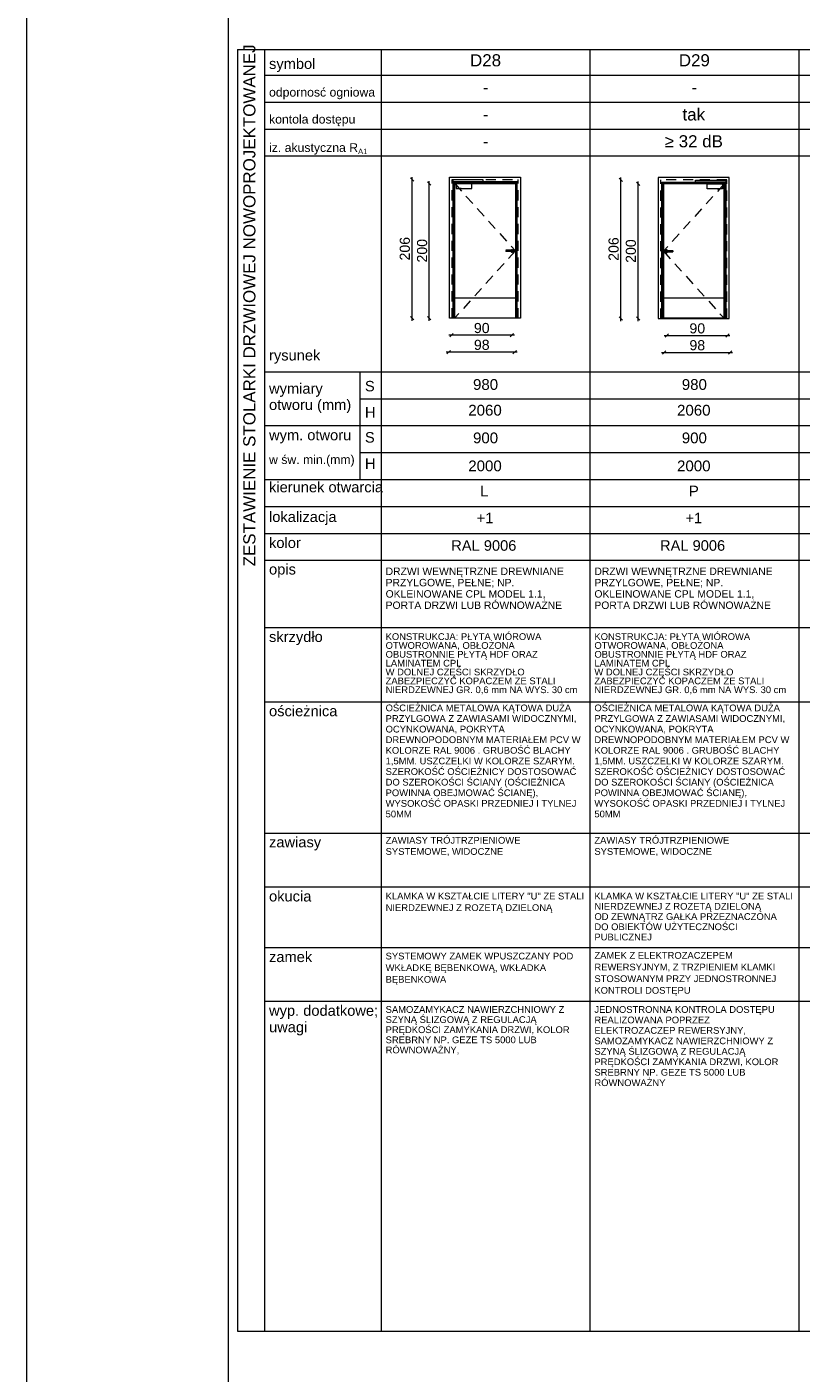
# Paper-space layout 'A-57 ZESTAWIENIE STOLARKI PROJEKTOWANEJ' of a CAD drawing. Header units: millimetres. Extents: x 0 to 900, y 0 to 1010.
# Tile 31 of 63: x 0 to 115, y 605 to 805. Entities that reach past the tile are written whole.
import ezdxf
from ezdxf.xclip import XClip

# ---------------------------------------------------------------- set-up
doc = ezdxf.new("R2010")
doc.units = ezdxf.units.MM
doc.header["$MEASUREMENT"] = 0
doc.header["$XCLIPFRAME"] = 0
doc.linetypes.add('LINIE_3', pattern=[25, 15, -10])
doc.linetypes.add('Przer. długie kreski', pattern=[2.5, 1.5, -1])
doc.layers.add('0_Nr_pióra__1', color=7, linetype='Continuous', lineweight=20)
doc.layers.add('A_Arkusz_Nr_pióra__1', color=7, linetype='Continuous', lineweight=20)
for name, color, linetype, lineweight, true_color in [('0_Nr_pióra__30', 7, 'Continuous', 5, 0x878787), ('0_Nr_pióra__7', 7, 'Continuous', 18, 0x171717), ('0_Nr_pióra__8', 7, 'Continuous', 13, 0x4c4c4c), ('0_Nr_pióra__94', 7, 'Continuous', 5, 0x3b3b3b)]:
    doc.layers.add(name, color=color, linetype=linetype, lineweight=lineweight, true_color=true_color)
doc.layers.add('A_podrys', color=7, linetype='Continuous')
doc.styles.add('STYL_AUTOMATYCZNY_1', font='arial.ttf')

# ---------------------------------------------------------------- blocks, each defined once
blk = doc.blocks.new('Rysunek_1_1', base_point=(-2089.9, -1946.74))
at = {"layer": '0_Nr_pióra__1', "color": 7, "linetype": 'Continuous', "lineweight": 20}
for p, q in [((57.43, 782.16), (56.93, 782.66)), ((57.18, 782.41), (57.18, 782.78)), ((57.18, 761.81), (57.18, 782.41)), ((59.99, 781.56), (59.49, 782.06)), ((59.74, 781.81), (59.74, 782.18)), ((59.74, 761.81), (59.74, 781.81)), ((88.43, 782.11), (87.93, 782.61)), ((88.18, 782.36), (88.18, 782.73)), ((88.18, 761.76), (88.18, 782.36)), ((90.99, 781.51), (90.49, 782.01)), ((90.74, 781.76), (90.74, 782.13)), ((90.74, 761.76), (90.74, 781.76)), ((56.93, 762.06), (57.43, 761.56)), ((57.18, 761.43), (57.18, 761.81)), ((59.49, 762.06), (59.99, 761.56)), ((59.74, 761.43), (59.74, 761.81)), ((87.93, 762.01), (88.43, 761.51)), ((88.18, 761.38), (88.18, 761.76)), ((90.49, 762.01), (90.99, 761.51)), ((90.74, 761.38), (90.74, 761.76)), ((63.02, 759.29), (62.64, 759.29)), ((63.27, 759.54), (62.77, 759.04)), ((72.02, 759.29), (63.02, 759.29)), ((71.77, 759.04), (72.27, 759.54)), ((72.39, 759.29), (72.02, 759.29)), ((94.64, 759.24), (95.02, 759.24)), ((95.27, 759.49), (94.77, 758.99)), ((95.02, 759.24), (104.02, 759.24)), ((103.77, 758.99), (104.27, 759.49)), ((104.02, 759.24), (104.39, 759.24)), ((62.62, 756.79), (62.24, 756.79)), ((62.87, 757.04), (62.37, 756.54)), ((72.42, 756.79), (62.62, 756.79)), ((72.17, 756.54), (72.67, 757.04)), ((72.79, 756.79), (72.42, 756.79)), ((94.24, 756.74), (94.62, 756.74)), ((94.87, 756.99), (94.37, 756.49)), ((94.62, 756.74), (104.42, 756.74)), ((104.17, 756.49), (104.67, 756.99)), ((104.42, 756.74), (104.79, 756.74))]:
    blk.add_line(p, q, dxfattribs=at)
at = {"layer": '0_Nr_pióra__30', "color": 252, "linetype": 'Continuous', "lineweight": 5, "true_color": 0x878787}
for p, q in [((62.75, 761.81), (62.75, 782.78)), ((62.75, 782.78), (73.29, 782.78)), ((63.25, 782.08), (63.25, 761.81)), ((72.79, 782.08), (63.25, 782.08)), ((63.37, 781.96), (63.37, 761.81)), ((72.67, 781.96), (63.37, 781.96)), ((63.52, 761.81), (63.52, 781.81)), ((63.52, 781.81), (72.52, 781.81)), ((72.52, 781.81), (72.52, 761.81)), ((72.67, 761.81), (72.67, 781.96)), ((72.79, 761.81), (72.79, 782.08)), ((73.29, 782.78), (73.29, 761.81)), ((93.75, 782.73), (93.75, 761.76)), ((104.29, 782.73), (93.75, 782.73)), ((94.25, 761.76), (94.25, 782.03)), ((94.25, 782.03), (103.79, 782.03)), ((94.37, 761.76), (94.37, 781.91)), ((94.37, 781.91), (103.67, 781.91)), ((94.52, 781.76), (94.52, 761.76)), ((103.52, 781.76), (94.52, 781.76)), ((103.52, 761.76), (103.52, 781.76)), ((103.67, 781.91), (103.67, 761.76)), ((103.79, 782.03), (103.79, 761.76)), ((104.29, 761.76), (104.29, 782.73)), ((71.1, 771.88), (71.09, 771.81)), ((71.09, 771.81), (71.1, 771.74)), ((72.14, 771.91), (71.13, 771.91)), ((71.89, 771.91), (71.9, 771.94)), ((71.9, 771.94), (72, 772.04)), ((71.96, 771.88), (71.94, 771.81)), ((71.94, 771.81), (71.96, 771.74)), ((71.98, 771.88), (71.95, 771.81)), ((71.95, 771.81), (71.98, 771.74)), ((72.04, 771.91), (71.96, 771.88)), ((71.96, 771.74), (72.04, 771.71)), ((72, 772.04), (72.14, 772.08)), ((72.03, 771.88), (72.01, 771.81)), ((72.01, 771.81), (72.03, 771.74)), ((72.07, 771.88), (72.08, 771.81)), ((72.08, 771.81), (72.07, 771.74)), ((72.14, 772.08), (72.27, 772.04)), ((72.14, 771.91), (72.21, 771.88)), ((72.14, 771.88), (72.16, 771.81)), ((72.16, 771.81), (72.14, 771.74)), ((72.21, 771.74), (72.14, 771.71)), ((72.19, 771.88), (72.22, 771.81)), ((72.22, 771.81), (72.19, 771.74)), ((72.21, 771.88), (72.24, 771.81)), ((72.24, 771.81), (72.21, 771.74)), ((72.27, 772.04), (72.37, 771.94)), ((72.37, 771.94), (72.41, 771.81)), ((72.41, 771.81), (72.37, 771.67)), ((94.66, 771.89), (94.63, 771.76)), ((94.63, 771.76), (94.66, 771.62)), ((94.76, 771.99), (94.66, 771.89)), ((94.9, 772.03), (94.76, 771.99)), ((94.82, 771.83), (94.8, 771.76)), ((94.8, 771.76), (94.82, 771.69)), ((94.84, 771.83), (94.81, 771.76)), ((94.81, 771.76), (94.84, 771.69)), ((94.9, 771.86), (94.82, 771.83)), ((94.89, 771.83), (94.87, 771.76)), ((94.87, 771.76), (94.89, 771.69)), ((95.03, 771.99), (94.9, 772.03)), ((94.9, 771.86), (95.9, 771.86)), ((94.96, 771.83), (94.95, 771.76)), ((94.95, 771.76), (94.96, 771.69)), ((95, 771.86), (95.07, 771.83)), ((95, 771.83), (95.02, 771.76)), ((95.02, 771.76), (95, 771.69)), ((95.13, 771.89), (95.03, 771.99)), ((95.05, 771.83), (95.08, 771.76)), ((95.08, 771.76), (95.05, 771.69)), ((95.07, 771.83), (95.1, 771.76)), ((95.1, 771.76), (95.07, 771.69)), ((95.14, 771.86), (95.13, 771.89)), ((95.93, 771.83), (95.94, 771.76)), ((95.94, 771.76), (95.93, 771.69)), ((72.14, 771.71), (71.13, 771.71)), ((71.9, 771.67), (71.89, 771.71)), ((72, 771.58), (71.9, 771.67)), ((72.14, 771.54), (72, 771.58)), ((72.27, 771.58), (72.14, 771.54)), ((72.37, 771.67), (72.27, 771.58)), ((94.66, 771.62), (94.76, 771.53)), ((94.76, 771.53), (94.9, 771.49)), ((94.82, 771.69), (94.9, 771.66)), ((94.9, 771.66), (95.9, 771.66)), ((94.9, 771.49), (95.03, 771.53)), ((95.07, 771.69), (95, 771.66)), ((95.03, 771.53), (95.13, 771.62)), ((95.13, 771.62), (95.14, 771.66)), ((63.52, 764.86), (72.52, 764.86)), ((103.52, 764.81), (94.52, 764.81)), ((73.29, 761.81), (62.75, 761.81)), ((63.52, 761.86), (72.52, 761.86)), ((93.75, 761.76), (104.29, 761.76)), ((103.52, 761.81), (94.52, 761.81))]:
    blk.add_line(p, q, dxfattribs=at)
at = {"layer": '0_Nr_pióra__30', "color": 252, "linetype": 'Przer. długie kreski', "lineweight": 5, "true_color": 0x878787}
for p, q in [((63.12, 761.81), (63.12, 782.41)), ((63.12, 782.41), (72.92, 782.41)), ((63.52, 781.81), (72.52, 771.81)), ((72.92, 761.81), (72.92, 782.41)), ((94.12, 761.76), (94.12, 782.36)), ((103.92, 782.36), (94.12, 782.36)), ((103.52, 781.76), (94.52, 771.76)), ((103.92, 761.76), (103.92, 782.36)), ((72.52, 771.81), (63.52, 761.86)), ((94.52, 771.76), (103.52, 761.81))]:
    blk.add_line(p, q, dxfattribs=at)
at = {"layer": '0_Nr_pióra__8', "color": 251, "linetype": 'LINIE_3', "lineweight": 13, "true_color": 0x4c4c4c, "flags": 128}
for points in [[(67.75, 782.08), (67.75, 782.38), (63.25, 782.38), (63.25, 782.08)], [(66.05, 781.81), (63.74, 781.81), (63.74, 781.09), (66.05, 781.09)], [(64.34, 781.83), (64.34, 782.02), (67.15, 782.02), (67.15, 782.06), (67.26, 782.06), (67.26, 781.92), (64.43, 781.92), (64.43, 781.83)], [(64.43, 781.83), (64.35, 781.83), (64.35, 781.81), (64.43, 781.81)], [(67.16, 782.06), (67.25, 782.06), (67.25, 782.08), (67.16, 782.08)], [(99.29, 782.03), (99.29, 782.33), (103.79, 782.33), (103.79, 782.03)], [(102.69, 781.78), (102.69, 781.97), (99.88, 781.97), (99.88, 782.01), (99.77, 782.01), (99.77, 781.87), (102.6, 781.87), (102.6, 781.78)], [(99.87, 782.01), (99.78, 782.01), (99.78, 782.03), (99.87, 782.03)], [(100.98, 781.76), (103.29, 781.76), (103.29, 781.04), (100.98, 781.04)], [(102.6, 781.78), (102.68, 781.78), (102.68, 781.76), (102.6, 781.76)]]:
    blk.add_lwpolyline(points, close=True, dxfattribs=at)
for points in [[(64.49, 781.09), (64.22, 781.09), (64.22, 781.06, 0.458316), (64.49, 781.06)], [(102.54, 781.04), (102.81, 781.04), (102.81, 781.01, -0.458316), (102.54, 781.01)]]:
    blk.add_lwpolyline(points, format="xyb", close=True, dxfattribs=at)
at = {"layer": '0_Nr_pióra__94', "color": 250, "linetype": 'Continuous', "lineweight": 5, "true_color": 0x3b3b3b}
for p, q in [((31.27, 801.75), (52.6, 801.75)), ((31.27, 801.75), (31.27, 611.36)), ((35.27, 801.75), (35.27, 611.36)), ((52.6, 801.75), (887.6, 801.75)), ((52.6, 801.75), (52.6, 611.36)), ((83.6, 801.75), (83.6, 611.36)), ((114.6, 801.75), (114.6, 611.36)), ((50.6, 797.86), (35.27, 797.86)), ((887.6, 797.86), (50.6, 797.86)), ((50.6, 793.86), (35.27, 793.86)), ((887.6, 793.86), (50.6, 793.86)), ((50.6, 789.86), (35.27, 789.86)), ((887.6, 789.86), (50.6, 789.86)), ((50.6, 785.86), (35.27, 785.86)), ((887.6, 785.86), (50.6, 785.86)), ((35.27, 753.86), (52.6, 753.86)), ((49.45, 753.86), (49.45, 737.86)), ((52.6, 753.86), (887.6, 753.86)), ((49.45, 749.86), (887.6, 749.86)), ((35.27, 745.86), (52.6, 745.86)), ((52.6, 745.86), (887.6, 745.86)), ((49.45, 741.86), (887.6, 741.86)), ((35.27, 737.86), (52.6, 737.86)), ((52.6, 737.86), (887.6, 737.86)), ((35.27, 733.86), (889.6, 733.86)), ((35.27, 729.86), (50.6, 729.86)), ((50.6, 729.86), (887.6, 729.86)), ((35.27, 725.86), (52.6, 725.86)), ((52.6, 725.86), (887.6, 725.86)), ((35.27, 715.86), (52.6, 715.86)), ((52.6, 715.86), (887.6, 715.86)), ((35.27, 704.86), (889.6, 704.86)), ((35.27, 685.36), (889.6, 685.36)), ((35.27, 677.36), (52.6, 677.36)), ((52.6, 677.36), (887.6, 677.36)), ((35.27, 668.36), (52.6, 668.36)), ((52.6, 668.36), (887.6, 668.36)), ((35.27, 660.36), (52.6, 660.36)), ((52.6, 660.36), (887.6, 660.36)), ((31.27, 611.36), (889.6, 611.36))]:
    blk.add_line(p, q, dxfattribs=at)
at = {"layer": '0_Nr_pióra__1', "color": 7, "linetype": 'Continuous', "lineweight": 20, "char_height": 1.5, "width": 3.4323, "attachment_point": 7, "rotation": 90, "style": 'STYL_AUTOMATYCZNY_1'}
for s, insert in [('\\A1;{\\pql;\\fArial|b0|i0|c238|p0;\\W1.000000;206}', (56.88, 770.39)), ('\\A1;{\\pql;\\fArial|b0|i0|c238|p0;\\W1.000000;200}', (59.44, 770.09)), ('\\A1;{\\pql;\\fArial|b0|i0|c238|p0;\\W1.000000;206}', (87.88, 770.34)), ('\\A1;{\\pql;\\fArial|b0|i0|c238|p0;\\W1.000000;200}', (90.44, 770.04))]:
    blk.add_mtext(s, dxfattribs=dict(at, insert=insert))
at = {"layer": '0_Nr_pióra__1', "color": 7, "linetype": 'Continuous', "lineweight": 20, "char_height": 1.5, "width": 2.2882, "attachment_point": 7, "style": 'STYL_AUTOMATYCZNY_1'}
for s, insert in [('\\A1;{\\pql;\\fArial|b0|i0|c238|p0;\\W1.000000;90}', (66.37, 759.59)), ('\\A1;{\\pql;\\fArial|b0|i0|c238|p0;\\W1.000000;90}', (98.37, 759.54)), ('\\A1;{\\pql;\\fArial|b0|i0|c238|p0;\\W1.000000;98}', (66.37, 757.09)), ('\\A1;{\\pql;\\fArial|b0|i0|c238|p0;\\W1.000000;98}', (98.37, 757.04))]:
    blk.add_mtext(s, dxfattribs=dict(at, insert=insert))
at = {"layer": '0_Nr_pióra__7', "color": 250, "linetype": 'Continuous', "lineweight": 18, "true_color": 0x171717, "style": 'STYL_AUTOMATYCZNY_1'}
for s, insert, char_height, attachment_point in [('\\A1;{\\pql;\\fArial|b0|i0|c238|p0;\\W1.000000;symbol}', (35.95, 798.37), 1.5567, 7), ('\\A1;{\\pqc;\\fArial|b0|i0|c238|p0;\\W1.000000;D28}', (68.1, 799.2), 1.8, 8), ('\\A1;{\\pqc;\\fArial|b0|i0|c238|p0;\\W1.000000;D29}', (99.1, 799.2), 1.8, 8), ('\\A1;{\\pql;\\fArial|b0|i0|c238|p0;\\W1.000000;odpornosć ogniowa}', (35.95, 794.34), 1.3, 7), ('\\A1;{\\pqc;\\fArial|b0|i0|c238|p0;\\W1.000000;-}', (68.1, 795.2), 1.8, 8), ('\\A1;{\\pqc;\\fArial|b0|i0|c238|p0;\\W1.000000;-}', (99.1, 795.2), 1.8, 8), ('\\A1;{\\pql;\\fArial|b0|i0|c238|p0;\\W1.000000;kontola dostępu}', (35.95, 790.33), 1.3, 7), ('\\A1;{\\pqc;\\fArial|b0|i0|c238|p0;\\W1.000000;-}', (68.1, 791.19), 1.8, 8), ('\\A1;{\\pqc;\\fArial|b0|i0|c238|p0;\\W1.000000;tak}', (99.02, 791.16), 1.8, 8), ('\\A1;{\\pql;\\fArial|b0|i0|c238|p0;\\W1.000000;iz. akustyczna R\\fArial|b0|i0|c238|p0;\\H0.942857x;\\W1.000000;\\A1{\\H.66x;\\S ^ A1;}}', (35.95, 786.12), 1.3, 7), ('\\A1;{\\pqc;\\fArial|b0|i0|c238|p0;\\W1.000000;-}', (68.1, 787.2), 1.8, 8), ('\\A1;{\\pqc;\\fArial|b0|i0|c238|p0;\\W1.000000;≥ 32 dB}', (99.02, 787.17), 1.8, 8), ('\\A1;{\\pql;\\fArial|b0|i0|c238|p0;\\W1.000000;rysunek}', (35.95, 755.07), 1.5567, 7), ('\\A1;{\\pql;\\fArial|b0|i0|c238|p0;\\W1.000000;S}', (50.19, 750.93), 1.5567, 7), ('\\A1;{\\pqc;\\fArial|b0|i0|c238|p0;\\W1.000000;980}', (68.1, 751.15), 1.6, 8), ('\\A1;{\\pqc;\\fArial|b0|i0|c238|p0;\\W1.000000;980}', (99.1, 751.15), 1.6, 8), ('\\A1;{\\pql;\\fArial|b0|i0|c238|p0;\\W1.000000;H}', (50.19, 747.05), 1.5567, 7), ('\\A1;{\\pqc;\\fArial|b0|i0|c238|p0;\\W1.000000;2060}', (68.02, 747.33), 1.6, 8), ('\\A1;{\\pqc;\\fArial|b0|i0|c238|p0;\\W1.000000;2060}', (99.02, 747.33), 1.6, 8), ('\\A1;{\\pql;\\fArial|b0|i0|c238|p0;\\W1.000000;wym. otworu}', (35.95, 743.22), 1.5567, 7), ('\\A1;{\\pql;\\fArial|b0|i0|c238|p0;\\W1.000000;S}', (50.19, 743.32), 1.5567, 7), ('\\A1;{\\pqc;\\fArial|b0|i0|c238|p0;\\W1.000000;900}', (68.1, 743.22), 1.6, 8), ('\\A1;{\\pqc;\\fArial|b0|i0|c238|p0;\\W1.000000;900}', (99.1, 743.22), 1.6, 8), ('\\A1;{\\pql;\\fArial|b0|i0|c238|p0;\\W1.000000;w św. min.(mm)}', (35.95, 739.78), 1.3, 7), ('\\A1;{\\pql;\\fArial|b0|i0|c238|p0;\\W1.000000;H}', (50.19, 739.44), 1.5567, 7), ('\\A1;{\\pqc;\\fArial|b0|i0|c238|p0;\\W1.000000;2000}', (68.02, 739.06), 1.6, 8), ('\\A1;{\\pqc;\\fArial|b0|i0|c238|p0;\\W1.000000;2000}', (99.02, 739.06), 1.6, 8), ('\\A1;{\\pql;\\fArial|b0|i0|c238|p0;\\W1.000000;kierunek otwarcia}', (35.95, 735.94), 1.5567, 7), ('\\A1;{\\pqc;\\fArial|b0|i0|c238|p0;\\W1.000000;L}', (67.89, 735.35), 1.6, 8), ('\\A1;{\\pqc;\\fArial|b0|i0|c238|p0;\\W1.000000;P}', (99.02, 735.35), 1.6, 8), ('\\A1;{\\pql;\\fArial|b0|i0|c238|p0;\\W1.000000;lokalizacja}', (35.95, 731.08), 1.5567, 7), ('\\A1;{\\pqc;\\fArial|b0|i0|c238|p0;\\W1.000000;+1}', (68.02, 731.36), 1.5567, 8), ('\\A1;{\\pqc;\\fArial|b0|i0|c238|p0;\\W1.000000;+1}', (99.02, 731.36), 1.5567, 8), ('\\A1;{\\pql;\\fArial|b0|i0|c238|p0;\\W1.000000;kolor}', (35.95, 727.67), 1.5567, 7), ('\\A1;{\\pqc;\\fArial|b0|i0|c238|p0;\\W1.000000;RAL 9006}', (67.84, 727.26), 1.5567, 8), ('\\A1;{\\pqc;\\fArial|b0|i0|c238|p0;\\W1.000000;RAL 9006}', (98.84, 727.26), 1.5567, 8), ('\\A1;{\\pql;\\fArial|b0|i0|c238|p0;\\W1.000000;opis}', (35.95, 723.28), 1.5567, 7), ('\\A1;{\\pql;\\fArial|b0|i0|c238|p0;\\W1.000000;skrzydło}', (35.95, 713.26), 1.5567, 7), ('\\A1;{\\pql;\\fArial|b0|i0|c238|p0;\\W1.000000;ościeżnica}', (35.95, 702.68), 1.5567, 7), ('\\A1;{\\pql;\\fArial|b0|i0|c238|p0;\\W1.000000;zawiasy}', (35.95, 682.76), 1.5567, 7), ('\\A1;{\\pql;\\fArial|b0|i0|c238|p0;\\W1.000000;okucia}', (35.95, 675.17), 1.5567, 7), ('\\A1;{\\pql;\\fArial|b0|i0|c238|p0;\\W1.000000;zamek}', (35.95, 666.17), 1.5567, 7)]:
    blk.add_mtext(s, dxfattribs=dict(at, insert=insert, char_height=char_height, attachment_point=attachment_point))
at = {"layer": '0_Nr_pióra__7', "color": 250, "linetype": 'Continuous', "lineweight": 18, "true_color": 0x171717, "insert": (33.95, 724.96), "char_height": 1.8, "attachment_point": 7, "rotation": 90, "style": 'STYL_AUTOMATYCZNY_1'}
blk.add_mtext('\\A1;{\\pql;\\fArial|b0|i0|c238|p0;\\W1.000000;ZESTAWIENIE STOLARKI DRZWIOWEJ NOWOPROJEKTOWANEJ}', dxfattribs=at)
at = {"layer": '0_Nr_pióra__7', "color": 250, "linetype": 'Continuous', "lineweight": 18, "true_color": 0x171717, "char_height": 1.5567, "attachment_point": 7, "style": 'STYL_AUTOMATYCZNY_1'}
for s, insert, line_spacing_factor in [('\\A1;{\\pql;\\fArial|b0|i0|c238|p0;\\W1.000000;wymiary\\P\\pql;\\fArial|b0|i0|c238|p0;\\W1.000000;otworu\\fArial|b0|i0|c238|p0;\\W1.000000; (mm)}', (35.95, 747.72), 0.930913), ('\\A1;{\\pql;\\fArial|b0|i0|c238|p0;\\W1.000000;wyp. dodatkowe;\\P\\pql;\\fArial|b0|i0|c238|p0;\\W1.000000;uwagi}', (35.95, 655.3), 0.940384)]:
    blk.add_mtext(s, dxfattribs=dict(at, insert=insert, line_spacing_factor=line_spacing_factor))
at = {"layer": '0_Nr_pióra__7', "color": 250, "linetype": 'Continuous', "lineweight": 18, "true_color": 0x171717, "width": 29.4591, "attachment_point": 1, "style": 'STYL_AUTOMATYCZNY_1'}
for s, insert, char_height, line_spacing_factor in [('\\A1;{\\pql;\\fArial|b0|i0|c238|p0;\\W1.000000;DRZWI WEWNĘTRZNE DREWNIANE \\fArial|b0|i0|c238|p0;\\W1.000000;PRZYLGOWE, PEŁNE; NP. OKLEINOWANE \\fArial|b0|i0|c238|p0;\\W1.000000;CPL MODEL 1.1,  PORTA DRZWI LUB \\fArial|b0|i0|c238|p0;\\W1.000000;RÓWNOWAŻNE}', (53.26, 724.78), 1.1, 0.916119), ('\\A1;{\\pql;\\fArial|b0|i0|c238|p0;\\W1.000000;DRZWI WEWNĘTRZNE DREWNIANE \\fArial|b0|i0|c238|p0;\\W1.000000;PRZYLGOWE, PEŁNE; NP. OKLEINOWANE \\fArial|b0|i0|c238|p0;\\W1.000000;CPL MODEL 1.1,  PORTA DRZWI LUB \\fArial|b0|i0|c238|p0;\\W1.000000;RÓWNOWAŻNE}', (84.26, 724.78), 1.1, 0.916119), ('\\A1;{\\pql;\\fArial|b0|i0|c238|p0;\\W1.000000;KONSTRUKCJA: PŁYTA WIÓROWA OTWOROWANA, OBŁOŻONA OBUSTRONNIE PŁYTĄ HDF ORAZ LAMINATEM CPL\\P\\pql;\\fArial|b0|i0|c238|p0;\\W1.000000;W DOLNEJ CZĘŚCI SKRZYDŁO ZABEZPIECZYĆ KOPACZEM ZE STALI NIERDZEWNEJ GR. 0,6 mm NA WYS. 30 cm}', (53.26, 715.03), 1, 0.789177), ('\\A1;{\\pql;\\fArial|b0|i0|c238|p0;\\W1.000000;KONSTRUKCJA: PŁYTA WIÓROWA OTWOROWANA, OBŁOŻONA OBUSTRONNIE PŁYTĄ HDF ORAZ LAMINATEM CPL\\P\\pql;\\fArial|b0|i0|c238|p0;\\W1.000000;W DOLNEJ CZĘŚCI SKRZYDŁO ZABEZPIECZYĆ KOPACZEM ZE STALI NIERDZEWNEJ GR. 0,6 mm NA WYS. 30 cm}', (84.26, 715.03), 1, 0.789177), ('\\A1;{\\pql;\\fArial|b0|i0|c238|p0;\\W1.000000;OŚCIEŻNICA METALOWA KĄTOWA DUŻA PRZYLGOWA Z ZAWIASAMI WIDOCZNYMI, OCYNKOWANA, POKRYTA DREWNOPODOBNYM MATERIAŁEM PCV W KOLORZE RAL 9006 . GRUBOŚĆ BLACHY 1,5MM. USZCZELKI W KOLORZE SZARYM. SZEROKOŚĆ OŚCIEŻNICY DOSTOSOWAĆ DO SZEROKOŚCI ŚCIANY (OŚCIEŻNICA POWINNA OBEJMOWAĆ ŚCIANĘ), WYSOKOŚĆ OPASKI PRZEDNIEJ I TYLNEJ 50MM}', (53.26, 704.44), 1, 0.945389), ('\\A1;{\\pql;\\fArial|b0|i0|c238|p0;\\W1.000000;OŚCIEŻNICA METALOWA KĄTOWA DUŻA PRZYLGOWA Z ZAWIASAMI WIDOCZNYMI, OCYNKOWANA, POKRYTA DREWNOPODOBNYM MATERIAŁEM PCV W KOLORZE RAL 9006 . GRUBOŚĆ BLACHY 1,5MM. USZCZELKI W KOLORZE SZARYM. SZEROKOŚĆ OŚCIEŻNICY DOSTOSOWAĆ DO SZEROKOŚCI ŚCIANY (OŚCIEŻNICA POWINNA OBEJMOWAĆ ŚCIANĘ), WYSOKOŚĆ OPASKI PRZEDNIEJ I TYLNEJ 50MM}', (84.26, 704.44), 1, 0.945389), ('\\A1;{\\pql;\\fArial|b0|i0|c238|p0;\\W1.000000;ZAWIASY TRÓJTRZPIENIOWE \\fArial|b0|i0|c238|p0;\\W1.000000;SYSTEMOWE, WIDOCZNE}', (53.26, 684.78), 1, 0.996913), ('\\A1;{\\pql;\\fArial|b0|i0|c238|p0;\\W1.000000;ZAWIASY TRÓJTRZPIENIOWE \\fArial|b0|i0|c238|p0;\\W1.000000;SYSTEMOWE, WIDOCZNE}', (84.26, 684.78), 1, 0.996913), ('\\A1;{\\pql;\\fArial|b0|i0|c238|p0;\\W1.000000;KLAMKA W KSZTAŁCIE LITERY "U" ZE STALI NIERDZEWNEJ Z ROZETĄ DZIELONĄ}', (53.26, 676.49), 1, 1.029431), ('\\A1;{\\pql;\\fArial|b0|i0|c238|p0;\\W1.000000;KLAMKA W KSZTAŁCIE LITERY "U" ZE STALI NIERDZEWNEJ Z ROZETĄ DZIELONĄ\\P\\pql;\\fArial|b0|i0|c238|p0;\\W1.000000;OD ZEWNĄTRZ GAŁKA PRZEZNACZONA DO OBIEKTÓW UŻYTECZNOŚCI PUBLICZNEJ}', (84.26, 676.49), 1, 0.911572), ('\\A1;{\\pql;\\fArial|b0|i0|c238|p0;\\W1.000000;SYSTEMOWY ZAMEK WPUSZCZANY POD \\fArial|b0|i0|c238|p0;\\W1.000000;WKŁADKĘ BĘBENKOWĄ, WKŁADKA \\fArial|b0|i0|c238|p0;\\W1.000000;BĘBENKOWA}', (53.26, 667.58), 1, 1.036129), ('\\A1;{\\pql;\\fArial|b0|i0|c238|p0;\\W1.000000;ZAMEK Z ELEKTROZACZEPEM REWERSYJNYM, Z TRZPIENIEM KLAMKI STOSOWANYM PRZY JEDNOSTRONNEJ KONTROLI DOSTĘPU}', (84.26, 667.68), 1, 1.038381), ('\\A1;{\\pql;\\fArial|b0|i0|c238|p0;\\W1.000000;SAMOZAMYKACZ NAWIERZCHNIOWY Z SZYNĄ ŚLIZGOWĄ Z REGULACJĄ PRĘDKOŚCI ZAMYKANIA DRZWI, KOLOR SREBRNY NP. GEZE TS 5000 LUB RÓWNOWAŻNY, }', (53.26, 659.65), 1, 0.901908), ('\\A1;{\\pql;\\fArial|b0|i0|c238|p0;\\W1.000000;JEDNOSTRONNA KONTROLA DOSTĘPU REALIZOWANA POPRZEZ ELEKTROZACZEP REWERSYJNY, SAMOZAMYKACZ NAWIERZCHNIOWY Z SZYNĄ ŚLIZGOWĄ Z REGULACJĄ PRĘDKOŚCI ZAMYKANIA DRZWI, KOLOR SREBRNY NP. GEZE TS 5000 LUB RÓWNOWAŻNY}', (84.26, 659.65), 1, 0.932317)]:
    blk.add_mtext(s, dxfattribs=dict(at, insert=insert, char_height=char_height, line_spacing_factor=line_spacing_factor))

psp = doc.layouts.new('A-57 ZESTAWIENIE STOLARKI PROJEKTOWANEJ')

# ---------------------------------------------------------------- linework, layer by layer
at = {"layer": 'A_Arkusz_Nr_pióra__1', "color": 7, "linetype": 'Continuous', "lineweight": 20}
psp.add_line((29.9, 1005.1), (29.9, 4.9), dxfattribs=at)
at = {"layer": 'A_Arkusz_Nr_pióra__1', "color": 7, "linetype": 'Continuous', "lineweight": 20, "flags": 128}
psp.add_lwpolyline([(0, 1010), (900, 1010), (900, 0), (0, 0)], close=True, dxfattribs=at)

# ---------------------------------------------------------------- block references
at = {"layer": 'A_podrys', "color": 37, "linetype": 'Continuous', "lineweight": 5, "true_color": 0x656532}
ref = psp.add_blockref('Rysunek_1_1', (-2089.9, -1946.74), dxfattribs=at)
XClip(ref).set_block_clipping_path([(28.6628210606, 4.9003190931), (892.6953650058, 1005.4179299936)])

doc.saveas('drawing.dxf')
